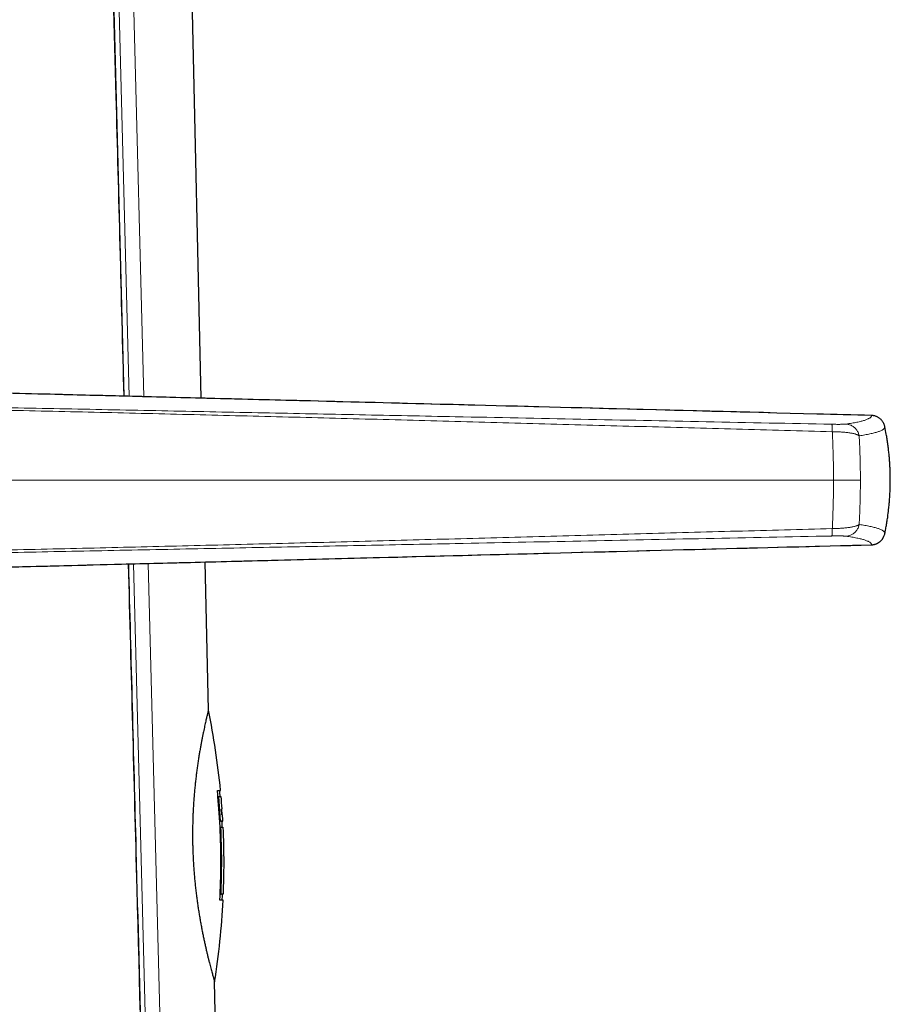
# Model space of a CAD drawing. Header units: millimetres. Extents: x 8 to 882, y 12 to 770.
# Tile 56 of 58: x 677 to 727, y 555 to 611. Entities that reach past the tile are written whole.
import ezdxf

# ---------------------------------------------------------------- set-up
doc = ezdxf.new("R2010")
doc.units = ezdxf.units.MM

msp = doc.modelspace()

# ---------------------------------------------------------------- linework, layer by layer
at = {"color": 7, "linetype": 'Continuous', "lineweight": 30}
for p, q in [((687.813, 589.474), (686.857, 631.317)), ((726.57, 588.088), (726.559, 588.105)), ((726.57, 588.088), (726.604, 588.02)), ((688.218, 571.749), (688.026, 580.167)), ((688.758, 566.834), (688.807, 566.838)), ((688.858, 565.437), (688.758, 566.834)), ((688.908, 565.44), (688.807, 566.838)), ((688.966, 566.142), (688.99, 565.792)), ((688.99, 565.792), (688.966, 566.142)), ((688.858, 565.437), (688.908, 565.44)), ((688.876, 565.088), (688.926, 565.09)), ((688.989, 565.441), (689.039, 565.443)), ((688.888, 561.297), (688.937, 561.295)), ((689.052, 560.947), (689.002, 560.95)), ((688.63, 553.755), (688.571, 556.309))]:
    msp.add_line(p, q, dxfattribs=at)
at = {"color": 252, "linetype": 'Continuous', "lineweight": 0}
for p, q in [((683.709, 589.579), (682.685, 629.187)), ((683.532, 629.209), (684.552, 589.557)), ((725.894, 588.493), (725.893, 588.493)), ((674.577, 584.818), (723.742, 584.818)), ((725.269, 584.818), (723.742, 584.818)), ((686.135, 495.733), (683.955, 580.063)), ((684.796, 580.084), (686.967, 495.754))]:
    msp.add_line(p, q, dxfattribs=at)
at = {"color": 7, "linetype": 'Continuous', "lineweight": 30, "flags": 128}
msp.add_lwpolyline([(683.439, 589.586), (682.898, 610.058), (682.39, 629.123)], dxfattribs=at)
at = {"color": 7, "linetype": 'Continuous', "lineweight": 30}
for radius, start, end in [(43, 5.5094, 11.6555), (42.95, 5.0433, 5.5095), (43, 4.1097, 5.0433), (43, 3.1749, 3.6426), (42.95, 2.7084, 3.1749), (43, 0, 2.7084), (43, 357.6471, 0), (42.95, 357.1809, 357.6471), (43, 350.9645, 357.181)]:
    msp.add_arc((646.105, 563.062), radius, start, end, dxfattribs=at)
at = {"color": 252, "linetype": 'Continuous', "lineweight": 0}
for points, knots in [([(683.41, 589.587), (683.26, 595.269), (682.914, 608.447), (682.561, 621.626), (682.361, 629.122)], [0, 0, 0, 0, 0.431156, 1, 1, 1, 1]), ([(725.893, 588.493), (720.21, 588.64), (711.686, 588.86), (700.321, 589.152), (691.844, 589.37), (684.813, 589.55), (679.225, 589.694), (676.431, 589.764), (675.034, 589.799), (675.034, 589.799)], [0, 0, 0, 0, 0.335231, 0.502846, 0.670462, 0.83523, 0.917614, 0.999999, 1, 1, 1, 1]), ([(675.016, 588.97), (676.832, 588.934), (680.464, 588.862), (685.911, 588.751), (691.358, 588.641), (696.805, 588.532), (702.812, 588.411), (709.381, 588.279), (716.512, 588.136), (721.267, 588.04), (723.644, 587.992)], [0, 0, 0, 0, 0.112003, 0.224002, 0.335997, 0.447993, 0.559991, 0.706659, 0.853329, 1, 1, 1, 1]), ([(723.674, 587.571), (721.859, 587.619), (718.228, 587.717), (712.782, 587.865), (707.335, 588.014), (701.888, 588.164), (696.473, 588.309), (691.09, 588.448), (685.738, 588.58), (680.386, 588.708), (676.819, 588.789), (675.035, 588.829)], [0, 0, 0, 0, 0.111991, 0.223983, 0.335977, 0.447978, 0.559986, 0.669996, 0.780004, 0.890006, 1, 1, 1, 1]), ([(724.447, 588.001), (724.505, 588.01), (724.62, 588.027), (724.781, 588.053), (724.931, 588.08), (725.07, 588.106), (725.195, 588.133), (725.307, 588.16), (725.407, 588.187), (725.498, 588.214), (725.584, 588.244), (725.666, 588.277), (725.739, 588.312), (725.799, 588.347), (725.845, 588.383), (725.877, 588.42), (725.895, 588.456), (725.893, 588.481), (725.893, 588.493)], [0, 0, 0, 0, 0.057372, 0.114598, 0.17171, 0.22874, 0.285725, 0.34169, 0.397668, 0.453667, 0.509694, 0.579598, 0.649549, 0.71954, 0.789565, 0.859628, 0.929752, 1, 1, 1, 1]), ([(723.644, 587.992), (723.676, 587.991), (723.74, 587.99), (723.834, 587.989), (723.925, 587.988), (724.012, 587.988), (724.093, 587.988), (724.167, 587.989), (724.234, 587.99), (724.293, 587.991), (724.345, 587.993), (724.388, 587.996), (724.423, 587.998), (724.439, 588), (724.447, 588.001)], [0, 0, 0, 0, 0.080836, 0.161276, 0.242242, 0.323763, 0.405514, 0.487771, 0.570788, 0.654788, 0.739816, 0.825801, 0.912595, 1, 1, 1, 1]), ([(723.644, 587.992), (723.646, 587.99), (723.649, 587.985), (723.655, 587.961), (723.66, 587.924), (723.664, 587.874), (723.668, 587.811), (723.671, 587.739), (723.673, 587.659), (723.674, 587.6), (723.674, 587.571)], [0, 0, 0, 0, 0.1212738, 0.2456862, 0.3722826, 0.5, 0.6277174, 0.7543138, 0.8787262, 1, 1, 1, 1]), ([(723.742, 584.818), (723.742, 584.818), (723.742, 584.886), (723.742, 585.022), (723.741, 585.225), (723.739, 585.429), (723.736, 585.633), (723.732, 585.837), (723.728, 586.041), (723.723, 586.244), (723.716, 586.476), (723.708, 586.734), (723.697, 587.018), (723.686, 587.298), (723.678, 587.48), (723.674, 587.571)], [0, 0, 0, 0, 0.000021, 0.07088, 0.141995, 0.213111, 0.285017, 0.356923, 0.429603, 0.502284, 0.575191, 0.680861, 0.786531, 0.893131, 1, 1, 1, 1]), ([(725.201, 587.336), (725.189, 587.345), (725.166, 587.362), (725.12, 587.386), (725.066, 587.409), (725.002, 587.431), (724.93, 587.451), (724.849, 587.47), (724.76, 587.487), (724.663, 587.503), (724.558, 587.517), (724.447, 587.53), (724.329, 587.541), (724.205, 587.55), (724.077, 587.558), (723.945, 587.564), (723.811, 587.568), (723.72, 587.57), (723.674, 587.571)], [0, 0, 0, 0, 0.061346, 0.123048, 0.185018, 0.247171, 0.309432, 0.371749, 0.434095, 0.496481, 0.558973, 0.621628, 0.684494, 0.747643, 0.810751, 0.873635, 0.93661, 1, 1, 1, 1]), ([(724.447, 588.001), (724.475, 588), (724.532, 587.996), (724.618, 587.979), (724.703, 587.951), (724.787, 587.913), (724.866, 587.865), (724.941, 587.807), (725.008, 587.74), (725.066, 587.667), (725.115, 587.588), (725.154, 587.505), (725.183, 587.421), (725.195, 587.364), (725.201, 587.336)], [0, 0, 0, 0, 0.0783471, 0.1592835, 0.2424179, 0.3272806, 0.4133358, 0.5, 0.5866642, 0.6727194, 0.7575821, 0.8407165, 0.9216529, 1, 1, 1, 1]), ([(726.659, 587.854), (726.659, 587.841), (726.66, 587.815), (726.642, 587.776), (726.609, 587.738), (726.562, 587.7), (726.502, 587.662), (726.427, 587.625), (726.344, 587.591), (726.256, 587.559), (726.163, 587.53), (726.059, 587.501), (725.944, 587.473), (725.817, 587.444), (725.679, 587.417), (725.53, 587.39), (725.371, 587.363), (725.257, 587.345), (725.201, 587.336)], [0, 0, 0, 0, 0.070365, 0.140644, 0.210842, 0.280975, 0.351057, 0.421106, 0.491138, 0.548032, 0.604933, 0.661847, 0.718786, 0.775759, 0.831757, 0.887797, 0.943879, 1, 1, 1, 1]), ([(725.201, 587.336), (725.203, 587.288), (725.208, 587.192), (725.215, 587.044), (725.222, 586.894), (725.229, 586.74), (725.235, 586.584), (725.241, 586.426), (725.247, 586.265), (725.253, 586.079), (725.258, 585.868), (725.262, 585.657), (725.265, 585.47), (725.267, 585.281), (725.269, 585.064), (725.269, 584.9), (725.269, 584.818)], [0, 0, 0, 0, 0.06276, 0.125696, 0.188632, 0.252113, 0.315594, 0.379614, 0.443635, 0.50782, 0.599228, 0.690635, 0.752142, 0.813648, 0.906826, 1, 1, 1, 1]), ([(723.742, 584.818), (723.742, 584.818), (723.742, 584.727), (723.742, 584.545), (723.74, 584.274), (723.736, 584.002), (723.731, 583.73), (723.725, 583.458), (723.717, 583.182), (723.708, 582.901), (723.697, 582.617), (723.686, 582.337), (723.678, 582.156), (723.674, 582.065)], [0, 0, 0, 0, 0.000021, 0.094813, 0.189669, 0.28447, 0.381352, 0.478292, 0.575181, 0.680853, 0.786526, 0.893263, 1, 1, 1, 1]), ([(725.201, 582.299), (725.203, 582.347), (725.208, 582.444), (725.215, 582.591), (725.222, 582.742), (725.229, 582.895), (725.235, 583.051), (725.241, 583.21), (725.247, 583.371), (725.253, 583.557), (725.258, 583.768), (725.262, 583.979), (725.265, 584.165), (725.267, 584.354), (725.269, 584.572), (725.269, 584.736), (725.269, 584.818)], [0, 0, 0, 0, 0.06276, 0.125696, 0.188632, 0.252113, 0.315594, 0.379614, 0.443635, 0.50782, 0.599228, 0.690635, 0.752142, 0.813648, 0.906826, 1, 1, 1, 1]), ([(723.674, 582.065), (721.859, 582.016), (718.228, 581.918), (712.782, 581.77), (707.335, 581.621), (701.888, 581.472), (696.473, 581.326), (691.09, 581.188), (685.738, 581.056), (680.386, 580.927), (676.819, 580.847), (675.035, 580.806)], [0, 0, 0, 0, 0.111991, 0.223983, 0.335977, 0.447978, 0.559986, 0.669996, 0.780004, 0.890006, 1, 1, 1, 1]), ([(723.644, 581.643), (723.646, 581.646), (723.649, 581.651), (723.655, 581.675), (723.66, 581.712), (723.664, 581.762), (723.668, 581.824), (723.671, 581.897), (723.673, 581.977), (723.674, 582.036), (723.674, 582.065)], [0, 0, 0, 0, 0.1212738, 0.2456862, 0.3722826, 0.5, 0.6277174, 0.7543138, 0.8787262, 1, 1, 1, 1]), ([(725.201, 582.299), (725.189, 582.291), (725.166, 582.273), (725.12, 582.249), (725.066, 582.226), (725.002, 582.205), (724.93, 582.184), (724.849, 582.165), (724.76, 582.148), (724.663, 582.132), (724.558, 582.118), (724.447, 582.105), (724.329, 582.094), (724.205, 582.085), (724.077, 582.077), (723.945, 582.071), (723.811, 582.067), (723.72, 582.066), (723.674, 582.065)], [0, 0, 0, 0, 0.061346, 0.123048, 0.185018, 0.247171, 0.309432, 0.371749, 0.434095, 0.496481, 0.558973, 0.621628, 0.684494, 0.747643, 0.810751, 0.873635, 0.93661, 1, 1, 1, 1]), ([(724.447, 581.634), (724.475, 581.636), (724.532, 581.639), (724.618, 581.657), (724.703, 581.684), (724.787, 581.722), (724.866, 581.771), (724.941, 581.829), (725.008, 581.895), (725.066, 581.969), (725.115, 582.048), (725.154, 582.13), (725.183, 582.214), (725.195, 582.271), (725.201, 582.299)], [0, 0, 0, 0, 0.078347, 0.159284, 0.242418, 0.327281, 0.413336, 0.5, 0.586664, 0.672719, 0.757582, 0.840716, 0.921653, 1, 1, 1, 1]), ([(726.659, 581.782), (726.659, 581.795), (726.66, 581.821), (726.642, 581.86), (726.609, 581.898), (726.562, 581.936), (726.502, 581.973), (726.427, 582.01), (726.344, 582.044), (726.256, 582.076), (726.163, 582.105), (726.059, 582.134), (725.944, 582.163), (725.817, 582.191), (725.679, 582.219), (725.53, 582.246), (725.371, 582.273), (725.257, 582.29), (725.201, 582.299)], [0, 0, 0, 0, 0.070365, 0.140644, 0.210842, 0.280975, 0.351057, 0.421106, 0.491138, 0.548032, 0.604933, 0.661847, 0.718786, 0.775759, 0.831757, 0.887797, 0.943879, 1, 1, 1, 1]), ([(675.016, 580.665), (676.832, 580.701), (680.464, 580.773), (685.911, 580.885), (691.358, 580.994), (696.805, 581.104), (702.812, 581.224), (709.381, 581.356), (716.512, 581.5), (721.267, 581.595), (723.644, 581.643)], [0, 0, 0, 0, 0.112003, 0.224002, 0.335997, 0.447993, 0.559991, 0.706659, 0.853329, 1, 1, 1, 1]), ([(723.644, 581.643), (723.676, 581.644), (723.74, 581.645), (723.834, 581.646), (723.925, 581.647), (724.012, 581.648), (724.093, 581.647), (724.167, 581.647), (724.234, 581.646), (724.293, 581.644), (724.345, 581.642), (724.388, 581.64), (724.423, 581.637), (724.439, 581.635), (724.447, 581.634)], [0, 0, 0, 0, 0.080836, 0.161276, 0.242242, 0.323763, 0.405514, 0.487771, 0.570788, 0.654788, 0.739816, 0.825801, 0.912595, 1, 1, 1, 1]), ([(724.447, 581.634), (724.505, 581.626), (724.62, 581.608), (724.781, 581.582), (724.931, 581.556), (725.07, 581.529), (725.195, 581.503), (725.307, 581.476), (725.407, 581.449), (725.498, 581.421), (725.584, 581.391), (725.666, 581.359), (725.739, 581.324), (725.799, 581.288), (725.845, 581.252), (725.877, 581.216), (725.895, 581.179), (725.893, 581.155), (725.893, 581.142)], [0, 0, 0, 0, 0.057372, 0.1145982, 0.1717097, 0.2287397, 0.2857252, 0.3416902, 0.3976679, 0.4536669, 0.5096942, 0.579598, 0.6495487, 0.7195397, 0.7895651, 0.8596279, 0.929752, 1, 1, 1, 1]), ([(675.034, 579.837), (675.034, 579.837), (676.431, 579.871), (679.225, 579.942), (684.813, 580.085), (691.844, 580.266), (700.321, 580.483), (711.686, 580.776), (720.21, 580.996), (725.893, 581.142)], [0, 0, 0, 0, 0.000001, 0.082385, 0.164769, 0.329538, 0.497154, 0.664769, 1, 1, 1, 1]), ([(685.858, 495.872), (685.574, 506.836), (685.007, 528.763), (684.275, 556.824), (683.824, 573.921), (683.661, 580.055)], [0, 0, 0, 0, 0.390704, 0.781407, 1, 1, 1, 1])]:
    msp.add_open_spline(points, degree=3, knots=knots, dxfattribs=at)
at = {"color": 7, "linetype": 'Continuous', "lineweight": 30}
for points, knots in [([(725.894, 588.493), (724.859, 588.52), (719.778, 588.651), (711.453, 588.866), (701.71, 589.117), (694.356, 589.306), (688.767, 589.449), (684.337, 589.563), (680.631, 589.658), (677.62, 589.734), (675.876, 589.778), (675.062, 589.798), (675.035, 589.799)], [0, 0, 0, 0, 0.061075, 0.299719, 0.491121, 0.635832, 0.73348, 0.820823, 0.897136, 0.952039, 0.998397, 1, 1, 1, 1]), ([(726.659, 587.854), (726.659, 587.854), (726.654, 587.875), (726.644, 587.916), (726.623, 587.978), (726.597, 588.038), (726.566, 588.097), (726.53, 588.153), (726.489, 588.207), (726.443, 588.257), (726.393, 588.304), (726.339, 588.345), (726.282, 588.382), (726.222, 588.415), (726.159, 588.442), (726.095, 588.463), (726.029, 588.479), (725.962, 588.49), (725.916, 588.493), (725.893, 588.493), (725.893, 588.493)], [0, 0, 0, 0, 0.000056, 0.059594, 0.119928, 0.180664, 0.242227, 0.30425, 0.366709, 0.430545, 0.494855, 0.556876, 0.619332, 0.683159, 0.747459, 0.809454, 0.872339, 0.935677, 0.999944, 1, 1, 1, 1]), ([(726.028, 588.478), (726.025, 588.479), (726.005, 588.484), (725.968, 588.488), (725.926, 588.492), (725.902, 588.493), (725.894, 588.494)], [0, 0, 0, 0, 0.056084, 0.459466, 0.820728, 1, 1, 1, 1]), ([(726.659, 581.782), (726.677, 581.869), (726.712, 582.044), (726.759, 582.307), (726.801, 582.571), (726.846, 582.883), (726.883, 583.194), (726.912, 583.502), (726.933, 583.76), (726.949, 584.018), (726.96, 584.277), (726.968, 584.536), (726.97, 584.795), (726.968, 585.054), (726.962, 585.314), (726.951, 585.575), (726.935, 585.838), (726.915, 586.1), (726.89, 586.364), (726.861, 586.629), (726.826, 586.895), (726.786, 587.161), (726.733, 587.481), (726.687, 587.711), (726.659, 587.854)], [0, 0, 0, 0, 0.043686, 0.087387, 0.131115, 0.174857, 0.24233, 0.284603, 0.326876, 0.369199, 0.411523, 0.453853, 0.496183, 0.538564, 0.580945, 0.62393, 0.666915, 0.709953, 0.752992, 0.796908, 0.840824, 0.884798, 0.928771, 1, 1, 1, 1]), ([(725.893, 581.142), (725.893, 581.142), (725.915, 581.143), (725.96, 581.146), (726.027, 581.156), (726.093, 581.172), (726.158, 581.193), (726.22, 581.22), (726.28, 581.252), (726.337, 581.289), (726.391, 581.331), (726.441, 581.377), (726.487, 581.426), (726.529, 581.481), (726.571, 581.546), (726.611, 581.625), (726.641, 581.707), (726.654, 581.76), (726.659, 581.782), (726.659, 581.782)], [0, 0, 0, 0, 0.000056, 0.062054, 0.124944, 0.188285, 0.252557, 0.314583, 0.377043, 0.440872, 0.505176, 0.567204, 0.629667, 0.693505, 0.75782, 0.84743, 0.938378, 0.999944, 1, 1, 1, 1]), ([(725.894, 581.142), (725.896, 581.142), (725.914, 581.142), (725.95, 581.145), (726.001, 581.151), (726.053, 581.162), (726.105, 581.176), (726.157, 581.193), (726.207, 581.214), (726.255, 581.238), (726.302, 581.265), (726.346, 581.296), (726.388, 581.329), (726.429, 581.365), (726.467, 581.404), (726.502, 581.446), (726.534, 581.49), (726.557, 581.524), (726.568, 581.544), (726.57, 581.548)], [0, 0, 0, 0, 0.007126, 0.06759, 0.12955, 0.194974, 0.260535, 0.326323, 0.39219, 0.458362, 0.523148, 0.587961, 0.653246, 0.718926, 0.784906, 0.851068, 0.917256, 0.98335, 1, 1, 1, 1]), ([(726.564, 581.536), (726.564, 581.536), (726.566, 581.54), (726.568, 581.544), (726.571, 581.549)], [0, 0, 0, 0, 0.006292, 1, 1, 1, 1]), ([(675.035, 579.837), (675.084, 579.838), (675.89, 579.858), (677.564, 579.9), (680.262, 579.968), (683.6, 580.054), (687.644, 580.157), (692.531, 580.283), (698.817, 580.444), (706.917, 580.653), (716.236, 580.893), (722.759, 581.061), (725.894, 581.142)], [0, 0, 0, 0, 0.0029, 0.047508, 0.098705, 0.162011, 0.244394, 0.33725, 0.450237, 0.615242, 0.815045, 1, 1, 1, 1]), ([(685.881, 495.873), (685.726, 501.874), (685.353, 516.362), (684.765, 539.002), (684.189, 561.062), (683.832, 574.635), (683.69, 580.056)], [0, 0, 0, 0, 0.2138493, 0.5163234, 0.8067985, 1, 1, 1, 1]), ([(688.218, 571.749), (688.218, 571.749), (688.218, 571.747), (688.213, 571.729), (688.206, 571.698), (688.194, 571.654), (688.18, 571.595), (688.163, 571.523), (688.142, 571.438), (688.119, 571.342), (688.094, 571.235), (688.067, 571.116), (688.037, 570.984), (688.005, 570.839), (687.97, 570.681), (687.935, 570.512), (687.897, 570.331), (687.859, 570.14), (687.82, 569.939), (687.781, 569.727), (687.741, 569.503), (687.701, 569.267), (687.661, 569.02), (687.622, 568.762), (687.584, 568.498), (687.547, 568.227), (687.513, 567.95), (687.48, 567.665), (687.449, 567.371), (687.421, 567.067), (687.395, 566.754), (687.373, 566.435), (687.355, 566.136), (687.342, 565.859), (687.332, 565.605), (687.325, 565.35), (687.319, 565.09), (687.317, 564.829), (687.317, 564.564), (687.319, 564.298), (687.323, 564.12), (687.325, 564.032)], [0, 0, 0, 0, 0.022596, 0.048823, 0.07505, 0.101857, 0.128664, 0.155669, 0.182675, 0.208567, 0.234459, 0.260526, 0.286592, 0.313199, 0.339805, 0.366596, 0.393386, 0.419925, 0.446464, 0.473183, 0.499901, 0.527187, 0.554473, 0.581957, 0.609441, 0.636231, 0.663021, 0.690007, 0.716992, 0.744609, 0.772225, 0.800068, 0.827911, 0.849146, 0.87038, 0.891722, 0.913063, 0.934739, 0.956416, 0.978208, 1, 1, 1, 1]), ([(688.728, 567.186), (688.777, 567.187), (688.874, 567.19), (688.921, 567.191), (688.907, 567.191), (688.907, 567.191)], [0, 0, 0, 0, 0.500748, 0.999995, 1, 1, 1, 1]), ([(688.728, 567.183), (688.758, 567.183), (688.836, 567.185), (688.872, 567.186), (688.857, 567.186), (688.857, 567.186)], [0, 0, 0, 0, 0.385469, 0.999249, 1, 1, 1, 1]), ([(688.807, 566.838), (688.859, 566.839), (688.937, 566.841), (688.927, 566.841), (688.924, 566.841)], [0, 0, 0, 0, 0.666241, 1, 1, 1, 1]), ([(688.966, 566.142), (688.985, 566.143), (689.004, 566.145), (688.995, 566.144), (688.995, 566.144)], [0, 0, 0, 0, 0.999951, 1, 1, 1, 1]), ([(689.018, 565.794), (689.018, 565.794), (689.028, 565.795), (689.009, 565.793), (688.99, 565.792)], [0, 0, 0, 0, 0.000046, 1, 1, 1, 1]), ([(688.975, 565.44), (688.978, 565.44), (688.988, 565.441), (688.91, 565.439), (688.858, 565.437)], [0, 0, 0, 0, 0.333159, 1, 1, 1, 1]), ([(689.025, 565.443), (689.028, 565.443), (689.038, 565.443), (688.96, 565.441), (688.908, 565.44)], [0, 0, 0, 0, 0.333145, 1, 1, 1, 1]), ([(688.926, 565.09), (688.978, 565.092), (689.056, 565.094), (689.046, 565.093), (689.043, 565.093)], [0, 0, 0, 0, 0.667123, 1, 1, 1, 1]), ([(687.325, 564.032), (687.328, 563.927), (687.333, 563.718), (687.346, 563.405), (687.363, 563.092), (687.383, 562.777), (687.407, 562.463), (687.435, 562.149), (687.465, 561.837), (687.499, 561.533), (687.534, 561.238), (687.572, 560.95), (687.612, 560.667), (687.654, 560.387), (687.699, 560.112), (687.745, 559.841), (687.792, 559.577), (687.841, 559.321), (687.889, 559.073), (687.939, 558.833), (687.988, 558.601), (688.038, 558.377), (688.087, 558.161), (688.136, 557.953), (688.183, 557.756), (688.229, 557.571), (688.273, 557.397), (688.315, 557.235), (688.355, 557.085), (688.392, 556.946), (688.427, 556.819), (688.459, 556.704), (688.487, 556.603), (688.511, 556.519), (688.531, 556.449), (688.546, 556.394), (688.558, 556.352), (688.567, 556.324), (688.571, 556.309), (688.571, 556.309), (688.571, 556.309)], [0, 0, 0, 0, 0.025567, 0.051134, 0.076891, 0.102647, 0.128995, 0.155343, 0.18189, 0.208437, 0.234001, 0.259566, 0.285302, 0.311038, 0.337302, 0.363566, 0.390007, 0.416448, 0.442819, 0.469191, 0.495737, 0.522282, 0.549374, 0.576466, 0.603748, 0.631029, 0.65806, 0.685091, 0.712317, 0.739542, 0.767394, 0.795246, 0.823321, 0.851396, 0.877628, 0.90386, 0.930286, 0.956711, 0.983752, 1, 1, 1, 1]), ([(689.054, 561.297), (689.058, 561.298), (689.067, 561.298), (688.989, 561.296), (688.937, 561.295)], [0, 0, 0, 0, 0.333165, 1, 1, 1, 1]), ([(689.003, 560.95), (688.997, 560.95), (688.988, 560.949), (688.906, 560.947), (688.875, 560.947)], [0, 0, 0, 0, 0.613829, 1, 1, 1, 1]), ([(689.053, 560.947), (689.046, 560.947), (689.031, 560.947), (688.927, 560.944), (688.875, 560.943)], [0, 0, 0, 0, 0.499239, 1, 1, 1, 1])]:
    msp.add_open_spline(points, degree=3, knots=knots, dxfattribs=at)
for points in [[(688.875, 560.943), (688.899, 561.637), (688.947, 563.025), (688.898, 565.11), (688.785, 566.494), (688.728, 567.186)], [(688.937, 561.295), (688.956, 561.927), (688.994, 563.193), (688.949, 564.458), (688.926, 565.09)]]:
    msp.add_open_spline(points, degree=3, dxfattribs=at)

doc.saveas('drawing.dxf')
